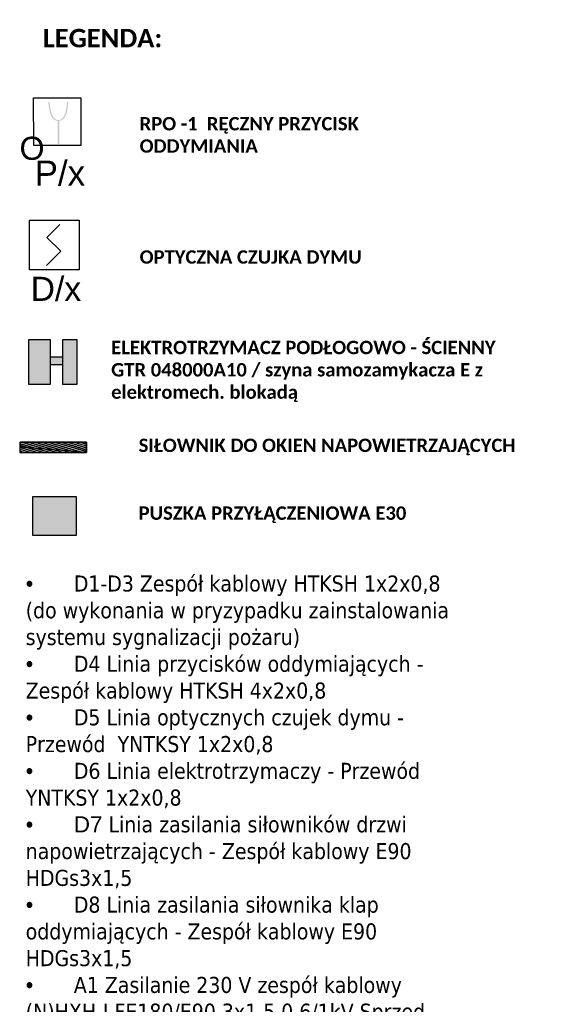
# Model space of a CAD drawing. Header units: millimetres. Extents: x 2260 to 32334, y -33324 to 11762.
# Tile 7 of 79: x 6618 to 7407, y -33002 to -31530. Entities that reach past the tile are written whole.
import ezdxf
from ezdxf.enums import TextEntityAlignment as Align

# ---------------------------------------------------------------- set-up
doc = ezdxf.new("R2010")
doc.units = ezdxf.units.MM
for name, color, linetype in [('_-0', 5, 'Continuous'), ('mapp-system', 7, 'Continuous'), ('SIEMENS_adres', 7, 'Continuous'), ('SIEMENS_adres_csp', 7, 'Continuous'), ('SIEMENS_grupa', 5, 'Continuous'), ('SIEMENS_komentarze', 7, 'Continuous')]:
    doc.layers.add(name, color=color, linetype=linetype)
for name, color, linetype, lineweight in [('mcr opis', 7, 'Continuous', 18), ('RAMKA 100', 198, 'Continuous', 15), ('sciany', 7, 'Continuous', 40), ('SIEMENS_czujki', 1, 'Continuous', 30), ('WYŁACZNIK', 1, 'Continuous', 18)]:
    doc.layers.add(name, color=color, linetype=linetype, lineweight=lineweight)
doc.styles.add('ARIAL', font='arial.ttf', dxfattribs={"height": 10})
doc.styles.add('MtXpl_romans_shx', font='romans.shx')
doc.styles.add('OPS_Arial', font='arial.ttf')
doc.styles.add('SPS 500', font='ARIALN.TTF', dxfattribs={"height": 125})
doc.styles.get("Standard").update_dxf_attribs({"font": 'arial.ttf'})

# ---------------------------------------------------------------- blocks, each defined once
blk = doc.blocks.new('*U79')
for p, q in [((7.6, 28.6), (-10.5, 10.5)), ((-10.5, 10.5), (8.7, -8.7)), ((8.7, -8.7), (-11.1, -28.4))]:
    blk.add_line(p, q)
blk.add_lwpolyline([(-34.5, 34.5), (34.5, 34.5), (34.5, -34.5), (-34.5, -34.5)], close=True)
at = {"flags": 9}
blk.add_attdef('NAZWA', (-58.3, 81.4), '', height=22, dxfattribs=at)
at = {"layer": 'SIEMENS_adres', "style": 'ARIAL', "width": 0.7, "flags": 8}
blk.add_attdef('ADRES', text='', height=26, dxfattribs=at).set_placement((8.7, 57.1), align=Align.MIDDLE_LEFT)
at = {"layer": 'SIEMENS_adres_csp', "style": 'MtXpl_romans_shx', "flags": 8}
blk.add_attdef('CSP', text='', height=15.6, dxfattribs=at).set_placement((-41.4, 26.4), align=Align.MIDDLE_RIGHT)
at = {"layer": 'SIEMENS_grupa', "style": 'ARIAL', "width": 0.7, "flags": 8}
blk.add_attdef('GRUPA', text='', height=26, dxfattribs=at).set_placement((0, -45.7), align=Align.TOP_CENTER)
at = {"layer": 'SIEMENS_komentarze', "style": 'MtXpl_romans_shx', "flags": 1}
blk.add_attdef('PARAMETR', (-210.6, -12.1), '', height=22, dxfattribs=at)
at = {"layer": 'SIEMENS_komentarze', "style": 'MtXpl_romans_shx'}
blk.add_attdef('UWAGI', (40.4, -11.2), '', height=22, dxfattribs=at)

msp = doc.modelspace()

# ---------------------------------------------------------------- hatches: boundary and pattern name
at = {"transparency": 33554607}
h = msp.add_hatch(color=256, dxfattribs=at)
h.dxf.hatch_style = 1
h.set_gradient(color1=(0, 0, 255), color2=(0, 0, 228), one_color=1, tint=0.44995, name='CYLINDER')
h.paths.add_polyline_path([(6681.73, -32008.22), (6703.499, -32008.22), (6703.499, -32074.748), (6681.73, -32074.748)])
h.paths.add_polyline_path([(6663.431, -32008.22), (6663.431, -32074.748), (6630.921, -32074.748), (6630.921, -32008.22)])
h.paths.add_polyline_path([(6663.431, -32033.9), (6681.73, -32033.9), (6681.73, -32045.742), (6663.431, -32045.742)])
at = {"transparency": 33554687}
h = msp.add_hatch(color=150, dxfattribs=at)
h.dxf.hatch_style = 1
h.set_gradient(color1=(255, 0, 0), color2=(255, 0, 0), centered=1)
h.paths.add_polyline_path([(6637.03, -32300.909), (6702.035, -32300.909), (6702.035, -32242.83), (6637.03, -32242.83)])
at = {"layer": 'WYŁACZNIK', "lineweight": 30}
h = msp.add_hatch(color=30, dxfattribs=at)
edge = h.paths.add_edge_path()
edge.add_spline(control_points=[(6676.659, -31681.1), (6677.414, -31680.914), (6684.76, -31679.689), (6689.334, -31666.597), (6689.905, -31657.164), (6690.191, -31652.762)], knot_values=[0.41248098, 0.41248098, 0.41248098, 0.41248098, 1.16065763, 6.84798008, 10.93999112, 10.93999112, 10.93999112, 10.93999112], degree=3, periodic=0)
edge.add_line((6690.191, -31652.762), (6688.509, -31652.827))
edge.add_spline(control_points=[(6688.509, -31652.827), (6688.324, -31654.772), (6688.14, -31656.702), (6687.725, -31659.968), (6687.53, -31661.291), (6687.043, -31663.981), (6686.751, -31665.356), (6685.874, -31668.749), (6685.216, -31670.757), (6683.806, -31673.798), (6683.152, -31674.937), (6681.665, -31676.912), (6680.835, -31677.747), (6679.447, -31678.713), (6678.96, -31678.988), (6677.928, -31679.436), (6677.359, -31679.617), (6676.315, -31679.893), (6675.864, -31679.997), (6674.792, -31679.978)], knot_values=[0.09000362, 0.09000362, 0.09000362, 0.09000362, 2.04786432, 2.04786432, 3.36458653, 3.36458653, 4.68130874, 4.68130874, 6.58705887, 6.58705887, 7.88515302, 7.88515302, 9.18324717, 9.18324717, 9.83229424, 9.83229424, 10.48134132, 10.48134132, 10.93999112, 10.93999112, 10.93999112, 10.93999112], degree=3, periodic=0)
edge.add_spline(control_points=[(6675.4, -31680.101), (6674.936, -31679.997), (6674.484, -31679.893), (6673.44, -31679.617), (6672.872, -31679.436), (6671.839, -31678.988), (6671.353, -31678.713), (6669.964, -31677.747), (6669.134, -31676.912), (6667.647, -31674.937), (6666.993, -31673.798), (6665.583, -31670.757), (6664.925, -31668.749), (6664.048, -31665.356), (6663.756, -31663.981), (6663.269, -31661.291), (6663.074, -31659.968), (6662.66, -31656.702), (6662.475, -31654.772), (6662.29, -31652.827)], knot_values=[0.09000362, 0.09000362, 0.09000362, 0.09000362, 0.54865342, 0.54865342, 1.1977005, 1.1977005, 1.84674757, 1.84674757, 3.14484172, 3.14484172, 4.44293587, 4.44293587, 6.348686, 6.348686, 7.66540821, 7.66540821, 8.98213042, 8.98213042, 10.93999112, 10.93999112, 10.93999112, 10.93999112], degree=3, periodic=0)
edge.add_line((6662.29, -31652.827), (6660.348, -31653.048))
edge.add_spline(control_points=[(6660.348, -31653.048), (6660.863, -31657.107), (6661.206, -31667.226), (6666.694, -31679.918), (6673.386, -31680.914), (6674.141, -31681.1)], knot_values=[0.41248098, 0.41248098, 0.41248098, 0.41248098, 4.50449202, 10.19181446, 10.93999112, 10.93999112, 10.93999112, 10.93999112], degree=3, periodic=0)
edge.add_line((6674.141, -31681.1), (6674.141, -31715.531))
edge.add_line((6674.141, -31715.531), (6676.659, -31715.531))
edge.add_line((6676.659, -31715.531), (6676.659, -31681.1))
at = {"layer": 'WYŁACZNIK'}
h = msp.add_hatch(dxfattribs=at)
h.set_pattern_fill('ANSI32', color=150, scale=0.28329, angle=268.335422, style=0)
h.set_pattern_definition([(343.8744794, (3681.097, 18675.022), (0.74944374, 2.59217472), []), (343.8744794, (3681.7114, 18673.9082), (0.74944374, 2.59217472), [])])
h.paths.add_polyline_path([(6665.389, -32175.692), (6665.686, -32161.594), (6618.401, -32161.594), (6617.845, -32176.712)], flags=16)
h.paths.add_polyline_path([(6717.336, -32176.712), (6717.633, -32161.594), (6618.401, -32161.594), (6617.845, -32176.712)])
h.paths.add_polyline_path([(6617.845, -32176.712), (6618.401, -32161.594), (6665.686, -32161.594), (6665.389, -32175.692)], flags=16)

# ---------------------------------------------------------------- linework, layer by layer
for points in [[(6630.921, -32008.22), (6630.921, -32074.748), (6663.431, -32074.748), (6663.431, -32008.22)], [(6681.73, -32008.22), (6681.73, -32074.748), (6703.499, -32074.748), (6703.499, -32008.22)], [(6681.73, -32033.9), (6681.73, -32045.742), (6663.431, -32045.742), (6663.431, -32033.9)]]:
    msp.add_lwpolyline(points, close=True)
at = {"color": 150}
msp.add_lwpolyline([(6637.03, -32242.83), (6702.035, -32242.83), (6702.035, -32300.909), (6637.03, -32300.909)], close=True, dxfattribs=at)
at = {"layer": '_-0', "color": 150}
msp.add_lwpolyline([(6717.336, -32176.712), (6717.633, -32161.594), (6618.401, -32161.594), (6617.845, -32176.712), (6717.336, -32176.712)], close=True, dxfattribs=at)
at = {"layer": 'WYŁACZNIK', "color": 30, "lineweight": 30}
msp.add_lwpolyline([(6638.443, -31646.545), (6708.952, -31646.545), (6708.952, -31717.808), (6638.451, -31717.808)], close=True, dxfattribs=at)
at = {"layer": 'WYŁACZNIK', "color": 150, "lineweight": 30}
msp.add_lwpolyline([(6618.123, -32169.153), (6618.401, -32161.594), (6717.633, -32161.594), (6717.336, -32176.712)], close=True, dxfattribs=at)

# ---------------------------------------------------------------- block references
at = {"layer": 'SIEMENS_czujki', "xscale": 1.074282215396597, "yscale": 1.074282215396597, "zscale": 1.074282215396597}
msp.add_blockref('*U79', (6669.506, -31866.611), dxfattribs=at)

# ---------------------------------------------------------------- texts
at = {"layer": 'mapp-system', "attachment_point": 1, "style": 'SPS 500', "bg_fill": 2}
for s, insert, char_height, width in [('{\\fCalibri Light|b1|i0|c238|p34;LEGENDA:}', (6652.19, -31543.593, 1376.344), 27.52689, 640.86051), ('{\\fCalibri Light|b1|i0|c238|p34;RPO -1  RĘCZNY PRZYCISK ODDYMIANIA}', (6796.955, -31675.341, 1000), 20, 465.62512), ('{\\fCalibri Light|b1|i0|c238|p34;OPTYCZNA CZUJKA DYMU}', (6796.955, -31874.61, 1000), 20, 599.87182), ('{\\fCalibri Light|b1|i0|c238|p34;ELEKTROTRZYMACZ PODŁOGOWO - ŚCIENNY GTR 048000A10 / szyna samozamykacza E z elektromech. blokadą}', (6754.357, -32009.88, 1000), 20, 578.60811), ('{\\fCalibri Light|b1|i0|c238|p34;SIŁOWNIK DO OKIEN NAPOWIETRZAJĄCYCH}', (6795.467, -32156.17, 1000), 20, 571.65716), ('{\\fCalibri Light|b1|i0|c238|p34;PUSZKA PRZYŁĄCZENIOWA E30}', (6795.467, -32257.51, 1000), 20, 571.65716)]:
    msp.add_mtext(s, dxfattribs=dict(at, insert=insert, char_height=char_height, width=width))
at = {"layer": 'mcr opis', "insert": (6626.523, -32360.736), "char_height": 18, "width": 649.49806, "attachment_point": 1, "line_spacing_factor": 0.8, "bg_fill": 2}
msp.add_mtext('\\pxsm1;{\\fSymbol|b0|i0|c2|p18;\\H1.333333x;·^I\\fTahoma|b0|i0|c238|p34;D1-D3 Zespół kablowy HTKSH 1x2x0,8 (do wykonania w pryzypadku zainstalowania systemu sygnalizacji pożaru)\\P\\fSymbol|b0|i0|c2|p18;·^I\\fTahoma|b0|i0|c238|p34;D4 Linia przycisków oddymiających - Zespół kablowy HTKSH 4x2x0,8 \\P\\fSymbol|b0|i0|c2|p18;·^I\\fTahoma|b0|i0|c238|p34;D5 Linia optycznych czujek dymu - Przewód  YNTKSY 1x2x0,8\\P\\fSymbol|b0|i0|c2|p18;·^I\\fTahoma|b0|i0|c238|p34;D6 Linia elektrotrzymaczy - Przewód  YNTKSY 1x2x0,8\\P\\fSymbol|b0|i0|c2|p18;·^I\\fArial|b0|i0|c238|p34;D7\\fTahoma|b0|i0|c238|p34; Linia zasilania siłowników drzwi napowietrzających -\\fArial|b0|i0|c238|p34; \\fTahoma|b0|i0|c238|p34;\\C7;Zespół kablowy E90 HDGs3x1,5\\P\\fSymbol|b0|i0|c2|p18;·^I\\fTahoma|b0|i0|c238|p34;D8 Linia zasilania siłownika klap oddymiających - Zespół kablowy E90 HDGs3x1,5\\P\\fSymbol|b0|i0|c2|p18;\\C256;·^I\\fTahoma|b0|i0|c238|p34;A1 \\C7;Zasilanie 230 V zespół kablowy (N)HXH-J FE180/E90 3x1,5 0,6/1kV Sprzed przeciwpożarowego wyłącznika prądu}', dxfattribs=at)
at = {"layer": 'RAMKA 100', "color": 30, "lineweight": 25, "insert": (6677.684, -31740.493), "char_height": 37.3269, "width": 416.32943, "attachment_point": 2, "style": 'OPS_Arial'}
msp.add_mtext('P/x ', dxfattribs=at)
at = {"layer": 'RAMKA 100', "color": 1, "lineweight": 25, "insert": (6671.715, -31914.171), "char_height": 36.0406, "width": 401.9831, "attachment_point": 2, "style": 'OPS_Arial'}
msp.add_mtext('D/x ', dxfattribs=at)
at = {"layer": 'sciany', "color": 30, "lineweight": 25, "insert": (6617.271, -31704.793), "char_height": 34.53319, "width": 42.84663, "attachment_point": 1}
msp.add_mtext('{\\fArial|b0|i0|c238|p34;O}', dxfattribs=at)

doc.saveas('drawing.dxf')
